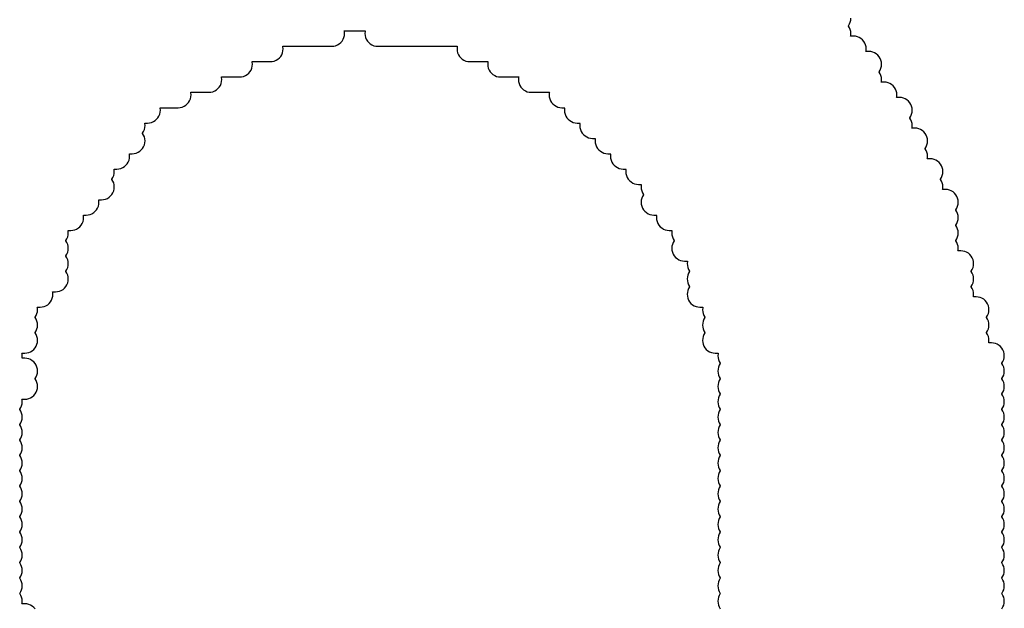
# Model space of a CAD drawing. Extents: x -0.28 to 1.53, y -0.26 to 1.53.
# Tile 42 of 45: x 1.3912 to 1.4297, y 1.4492 to 1.4722. Entities that reach past the tile are written whole.
import ezdxf

# ---------------------------------------------------------------- set-up
doc = ezdxf.new("R2010")
doc.units = 0
doc.header["$MEASUREMENT"] = 0
doc.layers.add('SLK-NS', color=7, linetype='CONTINUOUS')

msp = doc.modelspace()

# ---------------------------------------------------------------- linework, layer by layer
at = {"layer": 'SLK-NS'}
for points in [[(1.429605, 1.449206), (1.429646, 1.449273), (1.429676, 1.449345), (1.429694, 1.449422), (1.4297, 1.4495), (1.429694, 1.449578), (1.429676, 1.449655), (1.429646, 1.449727), (1.429605, 1.449794), (1.4296, 1.4498), (1.429605, 1.449806), (1.429646, 1.449873), (1.429676, 1.449945), (1.429694, 1.450022), (1.4297, 1.4501), (1.429694, 1.450178), (1.429676, 1.450255), (1.429646, 1.450327), (1.429605, 1.450394), (1.4296, 1.4504), (1.429605, 1.450406), (1.429646, 1.450473), (1.429676, 1.450545), (1.429694, 1.450622), (1.4297, 1.4507), (1.429694, 1.450778), (1.429676, 1.450855), (1.429646, 1.450927), (1.429605, 1.450994), (1.4296, 1.451), (1.429605, 1.451006), (1.429646, 1.451073), (1.429676, 1.451145), (1.429694, 1.451222), (1.4297, 1.4513), (1.429694, 1.451378), (1.429676, 1.451455), (1.429646, 1.451527), (1.429605, 1.451594), (1.4296, 1.4516), (1.429605, 1.451606), (1.429646, 1.451673), (1.429676, 1.451745), (1.429694, 1.451822), (1.4297, 1.4519), (1.429694, 1.451978), (1.429676, 1.452055), (1.429646, 1.452127), (1.429605, 1.452194), (1.4296, 1.4522), (1.429605, 1.452206), (1.429646, 1.452273), (1.429676, 1.452345), (1.429694, 1.452422), (1.4297, 1.4525), (1.429694, 1.452578), (1.429676, 1.452655), (1.429646, 1.452727), (1.429605, 1.452794), (1.4296, 1.4528), (1.429605, 1.452806), (1.429646, 1.452873), (1.429676, 1.452945), (1.429694, 1.453022), (1.4297, 1.4531), (1.429694, 1.453178), (1.429676, 1.453255), (1.429646, 1.453327), (1.429605, 1.453394), (1.4296, 1.4534), (1.429605, 1.453406), (1.429646, 1.453473), (1.429676, 1.453545), (1.429694, 1.453622), (1.4297, 1.4537), (1.429694, 1.453778), (1.429676, 1.453855), (1.429646, 1.453927), (1.429605, 1.453994), (1.4296, 1.454), (1.429605, 1.454006), (1.429646, 1.454073), (1.429676, 1.454145), (1.429694, 1.454222), (1.4297, 1.4543), (1.429694, 1.454378), (1.429676, 1.454455), (1.429646, 1.454527), (1.429605, 1.454594), (1.4296, 1.4546), (1.429605, 1.454606), (1.429646, 1.454673), (1.429676, 1.454745), (1.429694, 1.454822), (1.4297, 1.4549), (1.429694, 1.454978), (1.429676, 1.455055), (1.429646, 1.455127), (1.429605, 1.455194), (1.4296, 1.4552), (1.429605, 1.455206), (1.429646, 1.455273), (1.429676, 1.455345), (1.429694, 1.455422), (1.4297, 1.4555), (1.429694, 1.455578), (1.429676, 1.455655), (1.429646, 1.455727), (1.429605, 1.455794), (1.4296, 1.4558), (1.429605, 1.455806), (1.429646, 1.455873), (1.429676, 1.455945), (1.429694, 1.456022), (1.4297, 1.4561), (1.429694, 1.456178), (1.429676, 1.456255), (1.429646, 1.456327), (1.429605, 1.456394), (1.4296, 1.4564), (1.429605, 1.456406), (1.429646, 1.456473), (1.429676, 1.456545), (1.429694, 1.456622), (1.4297, 1.4567), (1.429694, 1.456778), (1.429676, 1.456855), (1.429646, 1.456927), (1.429605, 1.456994), (1.4296, 1.457), (1.429605, 1.457006), (1.429646, 1.457073), (1.429676, 1.457145), (1.429694, 1.457222), (1.4297, 1.4573), (1.429694, 1.457378), (1.429676, 1.457455), (1.429646, 1.457527), (1.429605, 1.457594), (1.4296, 1.4576), (1.429605, 1.457606), (1.429646, 1.457673), (1.429676, 1.457745), (1.429694, 1.457822), (1.4297, 1.4579), (1.429694, 1.457978), (1.429676, 1.458055), (1.429646, 1.458127), (1.429605, 1.458194), (1.4296, 1.4582), (1.429605, 1.458206), (1.429646, 1.458273), (1.429676, 1.458345), (1.429694, 1.458422), (1.4297, 1.4585), (1.429694, 1.458578), (1.429676, 1.458655), (1.429646, 1.458727), (1.429605, 1.458794), (1.4296, 1.4588), (1.429605, 1.458806), (1.429646, 1.458873), (1.429676, 1.458945), (1.429694, 1.459022), (1.4297, 1.4591), (1.429694, 1.459178), (1.429676, 1.459255), (1.429646, 1.459327), (1.429605, 1.459394), (1.429554, 1.459454), (1.429494, 1.459505), (1.429427, 1.459546), (1.429355, 1.459576), (1.429278, 1.459594), (1.4292, 1.4596), (1.429089, 1.4596), (1.429094, 1.459622), (1.4291, 1.4597), (1.429094, 1.459778), (1.429076, 1.459855), (1.429046, 1.459927), (1.429005, 1.459994), (1.429, 1.46), (1.429005, 1.460006), (1.429046, 1.460073), (1.429076, 1.460145), (1.429094, 1.460222), (1.4291, 1.4603), (1.429094, 1.460378), (1.429076, 1.460455), (1.429046, 1.460527), (1.429005, 1.460594), (1.429, 1.4606), (1.429005, 1.460606), (1.429046, 1.460673), (1.429076, 1.460745), (1.429094, 1.460822), (1.4291, 1.4609), (1.429094, 1.460978), (1.429076, 1.461055), (1.429046, 1.461127), (1.429005, 1.461194), (1.428954, 1.461254), (1.428894, 1.461305), (1.428827, 1.461346), (1.428755, 1.461376), (1.428678, 1.461394), (1.4286, 1.4614), (1.428489, 1.4614), (1.428494, 1.461422), (1.4285, 1.4615), (1.428494, 1.461578), (1.428476, 1.461655), (1.428446, 1.461727), (1.428405, 1.461794), (1.4284, 1.4618), (1.428405, 1.461806), (1.428446, 1.461873), (1.428476, 1.461945), (1.428494, 1.462022), (1.4285, 1.4621), (1.428494, 1.462178), (1.428476, 1.462255), (1.428446, 1.462327), (1.428405, 1.462394), (1.4284, 1.4624), (1.428405, 1.462406), (1.428446, 1.462473), (1.428476, 1.462545), (1.428494, 1.462622), (1.4285, 1.4627), (1.428494, 1.462778), (1.428476, 1.462855), (1.428446, 1.462927), (1.428405, 1.462994), (1.428354, 1.463054), (1.428294, 1.463105), (1.428227, 1.463146), (1.428155, 1.463176), (1.428078, 1.463194), (1.428, 1.4632), (1.427889, 1.4632), (1.427894, 1.463222), (1.4279, 1.4633), (1.427894, 1.463378), (1.427876, 1.463455), (1.427846, 1.463527), (1.427805, 1.463594), (1.4278, 1.4636), (1.427805, 1.463606), (1.427846, 1.463673), (1.427876, 1.463745), (1.427894, 1.463822), (1.4279, 1.4639), (1.427894, 1.463978), (1.427876, 1.464055), (1.427846, 1.464127), (1.427805, 1.464194), (1.4278, 1.4642), (1.427805, 1.464206), (1.427846, 1.464273), (1.427876, 1.464345), (1.427894, 1.464422), (1.4279, 1.4645), (1.427894, 1.464578), (1.427876, 1.464655), (1.427846, 1.464727), (1.427805, 1.464794), (1.4278, 1.4648), (1.427805, 1.464806), (1.427846, 1.464873), (1.427876, 1.464945), (1.427894, 1.465022), (1.4279, 1.4651), (1.427894, 1.465178), (1.427876, 1.465255), (1.427846, 1.465327), (1.427805, 1.465394), (1.427754, 1.465454), (1.427694, 1.465505), (1.427627, 1.465546), (1.427555, 1.465576), (1.427478, 1.465594), (1.4274, 1.4656), (1.427289, 1.4656), (1.427294, 1.465622), (1.4273, 1.4657), (1.427294, 1.465778), (1.427276, 1.465855), (1.427246, 1.465927), (1.427205, 1.465994), (1.4272, 1.466), (1.427205, 1.466006), (1.427246, 1.466073), (1.427276, 1.466145), (1.427294, 1.466222), (1.4273, 1.4663), (1.427294, 1.466378), (1.427276, 1.466455), (1.427246, 1.466527), (1.427205, 1.466594), (1.427154, 1.466654), (1.427094, 1.466705), (1.427027, 1.466746), (1.426955, 1.466776), (1.426878, 1.466794), (1.4268, 1.4668), (1.426689, 1.4668), (1.426694, 1.466822), (1.4267, 1.4669), (1.426694, 1.466978), (1.426676, 1.467055), (1.426646, 1.467127), (1.426605, 1.467194), (1.4266, 1.4672), (1.426605, 1.467206), (1.426646, 1.467273), (1.426676, 1.467345), (1.426694, 1.467422), (1.4267, 1.4675), (1.426694, 1.467578), (1.426676, 1.467655), (1.426646, 1.467727), (1.426605, 1.467794), (1.426554, 1.467854), (1.426494, 1.467905), (1.426427, 1.467946), (1.426355, 1.467976), (1.426278, 1.467994), (1.4262, 1.468), (1.426089, 1.468), (1.426094, 1.468022), (1.4261, 1.4681), (1.426094, 1.468178), (1.426076, 1.468255), (1.426046, 1.468327), (1.426005, 1.468394), (1.426, 1.4684), (1.426005, 1.468406), (1.426046, 1.468473), (1.426076, 1.468545), (1.426094, 1.468622), (1.4261, 1.4687), (1.426094, 1.468778), (1.426076, 1.468855), (1.426046, 1.468927), (1.426005, 1.468994), (1.425954, 1.469054), (1.425894, 1.469105), (1.425827, 1.469146), (1.425755, 1.469176), (1.425678, 1.469194), (1.4256, 1.4692), (1.425489, 1.4692), (1.425494, 1.469222), (1.4255, 1.4693), (1.425494, 1.469378), (1.425476, 1.469455), (1.425446, 1.469527), (1.425405, 1.469594), (1.425354, 1.469654), (1.425294, 1.469705), (1.425227, 1.469746), (1.425155, 1.469776), (1.425078, 1.469794), (1.425, 1.4698), (1.424889, 1.4698), (1.424894, 1.469822), (1.4249, 1.4699), (1.424894, 1.469978), (1.424876, 1.470055), (1.424846, 1.470127), (1.424805, 1.470194), (1.4248, 1.4702), (1.424805, 1.470206), (1.424846, 1.470273), (1.424876, 1.470345), (1.424894, 1.470422), (1.4249, 1.4705), (1.424894, 1.470578), (1.424876, 1.470655), (1.424846, 1.470727), (1.424805, 1.470794), (1.424754, 1.470854), (1.424694, 1.470905), (1.424627, 1.470946), (1.424555, 1.470976), (1.424478, 1.470994), (1.4244, 1.471), (1.424289, 1.471), (1.424294, 1.471022), (1.4243, 1.4711), (1.424294, 1.471178), (1.424276, 1.471255), (1.424246, 1.471327), (1.424205, 1.471394), (1.424154, 1.471454), (1.424094, 1.471505), (1.424027, 1.471546), (1.423955, 1.471576), (1.423878, 1.471594), (1.4238, 1.4716), (1.423689, 1.4716), (1.423694, 1.471622), (1.4237, 1.4717), (1.423694, 1.471778), (1.423676, 1.471855), (1.423646, 1.471927), (1.423605, 1.471994), (1.4236, 1.472), (1.423605, 1.472006), (1.423646, 1.472073), (1.423676, 1.472145), (1.423694, 1.472222), (1.4237, 1.4723)], [(1.391805, 1.449194), (1.391754, 1.449254), (1.391694, 1.449305), (1.391627, 1.449346), (1.391555, 1.449376), (1.391478, 1.449394), (1.3914, 1.4494), (1.391289, 1.4494), (1.391294, 1.449422), (1.3913, 1.4495), (1.391294, 1.449578), (1.391276, 1.449655), (1.391246, 1.449727), (1.391205, 1.449794), (1.3912, 1.4498), (1.391205, 1.449806), (1.391246, 1.449873), (1.391276, 1.449945), (1.391294, 1.450022), (1.3913, 1.4501), (1.391294, 1.450178), (1.391276, 1.450255), (1.391246, 1.450327), (1.391205, 1.450394), (1.3912, 1.4504), (1.391205, 1.450406), (1.391246, 1.450473), (1.391276, 1.450545), (1.391294, 1.450622), (1.3913, 1.4507), (1.391294, 1.450778), (1.391276, 1.450855), (1.391246, 1.450927), (1.391205, 1.450994), (1.3912, 1.451), (1.391205, 1.451006), (1.391246, 1.451073), (1.391276, 1.451145), (1.391294, 1.451222), (1.3913, 1.4513), (1.391294, 1.451378), (1.391276, 1.451455), (1.391246, 1.451527), (1.391205, 1.451594), (1.3912, 1.4516), (1.391205, 1.451606), (1.391246, 1.451673), (1.391276, 1.451745), (1.391294, 1.451822), (1.3913, 1.4519), (1.391294, 1.451978), (1.391276, 1.452055), (1.391246, 1.452127), (1.391205, 1.452194), (1.3912, 1.4522), (1.391205, 1.452206), (1.391246, 1.452273), (1.391276, 1.452345), (1.391294, 1.452422), (1.3913, 1.4525), (1.391294, 1.452578), (1.391276, 1.452655), (1.391246, 1.452727), (1.391205, 1.452794), (1.3912, 1.4528), (1.391205, 1.452806), (1.391246, 1.452873), (1.391276, 1.452945), (1.391294, 1.453022), (1.3913, 1.4531), (1.391294, 1.453178), (1.391276, 1.453255), (1.391246, 1.453327), (1.391205, 1.453394), (1.3912, 1.4534), (1.391205, 1.453406), (1.391246, 1.453473), (1.391276, 1.453545), (1.391294, 1.453622), (1.3913, 1.4537), (1.391294, 1.453778), (1.391276, 1.453855), (1.391246, 1.453927), (1.391205, 1.453994), (1.3912, 1.454), (1.391205, 1.454006), (1.391246, 1.454073), (1.391276, 1.454145), (1.391294, 1.454222), (1.3913, 1.4543), (1.391294, 1.454378), (1.391276, 1.454455), (1.391246, 1.454527), (1.391205, 1.454594), (1.3912, 1.4546), (1.391205, 1.454606), (1.391246, 1.454673), (1.391276, 1.454745), (1.391294, 1.454822), (1.3913, 1.4549), (1.391294, 1.454978), (1.391276, 1.455055), (1.391246, 1.455127), (1.391205, 1.455194), (1.3912, 1.4552), (1.391205, 1.455206), (1.391246, 1.455273), (1.391276, 1.455345), (1.391294, 1.455422), (1.3913, 1.4555), (1.391294, 1.455578), (1.391276, 1.455655), (1.391246, 1.455727), (1.391205, 1.455794), (1.3912, 1.4558), (1.391205, 1.455806), (1.391246, 1.455873), (1.391276, 1.455945), (1.391294, 1.456022), (1.3913, 1.4561), (1.391294, 1.456178), (1.391276, 1.456255), (1.391246, 1.456327), (1.391205, 1.456394), (1.3912, 1.4564), (1.391205, 1.456406), (1.391246, 1.456473), (1.391276, 1.456545), (1.391294, 1.456622), (1.3913, 1.4567), (1.391294, 1.456778), (1.391276, 1.456855), (1.391246, 1.456927), (1.391205, 1.456994), (1.3912, 1.457), (1.391205, 1.457006), (1.391246, 1.457073), (1.391276, 1.457145), (1.391294, 1.457222), (1.3913, 1.4573), (1.391294, 1.457378), (1.391289, 1.4574), (1.3914, 1.4574), (1.391478, 1.457406), (1.391555, 1.457424), (1.391627, 1.457454), (1.391694, 1.457495), (1.391754, 1.457546), (1.391805, 1.457606), (1.391846, 1.457673), (1.391876, 1.457745), (1.391894, 1.457822), (1.3919, 1.4579), (1.391894, 1.457978), (1.391876, 1.458055), (1.391846, 1.458127), (1.391805, 1.458194), (1.3918, 1.4582), (1.391805, 1.458206), (1.391846, 1.458273), (1.391876, 1.458345), (1.391894, 1.458422), (1.3919, 1.4585), (1.391894, 1.458578), (1.391876, 1.458655), (1.391846, 1.458727), (1.391805, 1.458794), (1.391754, 1.458854), (1.391694, 1.458905), (1.391627, 1.458946), (1.391555, 1.458976), (1.391478, 1.458994), (1.3914, 1.459), (1.391289, 1.459), (1.391294, 1.459022), (1.3913, 1.4591), (1.391294, 1.459178), (1.391289, 1.4592), (1.3914, 1.4592), (1.391478, 1.459206), (1.391555, 1.459224), (1.391627, 1.459254), (1.391694, 1.459295), (1.391754, 1.459346), (1.391805, 1.459406), (1.391846, 1.459473), (1.391876, 1.459545), (1.391894, 1.459622), (1.3919, 1.4597), (1.391894, 1.459778), (1.391876, 1.459855), (1.391846, 1.459927), (1.391805, 1.459994), (1.3918, 1.46), (1.391805, 1.460006), (1.391846, 1.460073), (1.391876, 1.460145), (1.391894, 1.460222), (1.3919, 1.4603), (1.391894, 1.460378), (1.391876, 1.460455), (1.391846, 1.460527), (1.391805, 1.460594), (1.3918, 1.4606), (1.391805, 1.460606), (1.391846, 1.460673), (1.391876, 1.460745), (1.391894, 1.460822), (1.3919, 1.4609), (1.391894, 1.460978), (1.391889, 1.461), (1.392, 1.461), (1.392078, 1.461006), (1.392155, 1.461024), (1.392227, 1.461054), (1.392294, 1.461095), (1.392354, 1.461146), (1.392405, 1.461206), (1.392446, 1.461273), (1.392476, 1.461345), (1.392494, 1.461422), (1.3925, 1.4615), (1.392494, 1.461578), (1.392489, 1.4616), (1.3926, 1.4616), (1.392678, 1.461606), (1.392755, 1.461624), (1.392827, 1.461654), (1.392894, 1.461695), (1.392954, 1.461746), (1.393005, 1.461806), (1.393046, 1.461873), (1.393076, 1.461945), (1.393094, 1.462022), (1.3931, 1.4621), (1.393094, 1.462178), (1.393076, 1.462255), (1.393046, 1.462327), (1.393005, 1.462394), (1.393, 1.4624), (1.393005, 1.462406), (1.393046, 1.462473), (1.393076, 1.462545), (1.393094, 1.462622), (1.3931, 1.4627), (1.393094, 1.462778), (1.393076, 1.462855), (1.393046, 1.462927), (1.393005, 1.462994), (1.393, 1.463), (1.393005, 1.463006), (1.393046, 1.463073), (1.393076, 1.463145), (1.393094, 1.463222), (1.3931, 1.4633), (1.393094, 1.463378), (1.393076, 1.463455), (1.393046, 1.463527), (1.393005, 1.463594), (1.393, 1.4636), (1.393005, 1.463606), (1.393046, 1.463673), (1.393076, 1.463745), (1.393094, 1.463822), (1.3931, 1.4639), (1.393094, 1.463978), (1.393089, 1.464), (1.3932, 1.464), (1.393278, 1.464006), (1.393355, 1.464024), (1.393427, 1.464054), (1.393494, 1.464095), (1.393554, 1.464146), (1.393605, 1.464206), (1.393646, 1.464273), (1.393676, 1.464345), (1.393694, 1.464422), (1.3937, 1.4645), (1.393694, 1.464578), (1.393689, 1.4646), (1.3938, 1.4646), (1.393878, 1.464606), (1.393955, 1.464624), (1.394027, 1.464654), (1.394094, 1.464695), (1.394154, 1.464746), (1.394205, 1.464806), (1.394246, 1.464873), (1.394276, 1.464945), (1.394294, 1.465022), (1.3943, 1.4651), (1.394294, 1.465178), (1.394289, 1.4652), (1.3944, 1.4652), (1.394478, 1.465206), (1.394555, 1.465224), (1.394627, 1.465254), (1.394694, 1.465295), (1.394754, 1.465346), (1.394805, 1.465406), (1.394846, 1.465473), (1.394876, 1.465545), (1.394894, 1.465622), (1.3949, 1.4657), (1.394894, 1.465778), (1.394876, 1.465855), (1.394846, 1.465927), (1.394805, 1.465994), (1.3948, 1.466), (1.394805, 1.466006), (1.394846, 1.466073), (1.394876, 1.466145), (1.394894, 1.466222), (1.3949, 1.4663), (1.394894, 1.466378), (1.394889, 1.4664), (1.395, 1.4664), (1.395078, 1.466406), (1.395155, 1.466424), (1.395227, 1.466454), (1.395294, 1.466495), (1.395354, 1.466546), (1.395405, 1.466606), (1.395446, 1.466673), (1.395476, 1.466745), (1.395494, 1.466822), (1.3955, 1.4669), (1.395494, 1.466978), (1.395489, 1.467), (1.3956, 1.467), (1.395678, 1.467006), (1.395755, 1.467024), (1.395827, 1.467054), (1.395894, 1.467095), (1.395954, 1.467146), (1.396005, 1.467206), (1.396046, 1.467273), (1.396076, 1.467345), (1.396094, 1.467422), (1.3961, 1.4675), (1.396094, 1.467578), (1.396076, 1.467655), (1.396046, 1.467727), (1.396005, 1.467794), (1.396, 1.4678), (1.396005, 1.467806), (1.396046, 1.467873), (1.396076, 1.467945), (1.396094, 1.468022), (1.3961, 1.4681), (1.396094, 1.468178), (1.396089, 1.4682), (1.3962, 1.4682), (1.396278, 1.468206), (1.396355, 1.468224), (1.396427, 1.468254), (1.396494, 1.468295), (1.396554, 1.468346), (1.396605, 1.468406), (1.396646, 1.468473), (1.396676, 1.468545), (1.396694, 1.468622), (1.3967, 1.4687), (1.396694, 1.468778), (1.396689, 1.4688), (1.3974, 1.4688), (1.397478, 1.468806), (1.397555, 1.468824), (1.397627, 1.468854), (1.397694, 1.468895), (1.397754, 1.468946), (1.397805, 1.469006), (1.397846, 1.469073), (1.397876, 1.469145), (1.397894, 1.469222), (1.3979, 1.4693), (1.397894, 1.469378), (1.397889, 1.4694), (1.3986, 1.4694), (1.398678, 1.469406), (1.398755, 1.469424), (1.398827, 1.469454), (1.398894, 1.469495), (1.398954, 1.469546), (1.399005, 1.469606), (1.399046, 1.469673), (1.399076, 1.469745), (1.399094, 1.469822), (1.3991, 1.4699), (1.399094, 1.469978), (1.399089, 1.47), (1.3998, 1.47), (1.399878, 1.470006), (1.399955, 1.470024), (1.400027, 1.470054), (1.400094, 1.470095), (1.400154, 1.470146), (1.400205, 1.470206), (1.400246, 1.470273), (1.400276, 1.470345), (1.400294, 1.470422), (1.4003, 1.4705), (1.400294, 1.470578), (1.400289, 1.4706), (1.401, 1.4706), (1.401078, 1.470606), (1.401155, 1.470624), (1.401227, 1.470654), (1.401294, 1.470695), (1.401354, 1.470746), (1.401405, 1.470806), (1.401446, 1.470873), (1.401476, 1.470945), (1.401494, 1.471022), (1.4015, 1.4711), (1.401494, 1.471178), (1.401489, 1.4712), (1.4034, 1.4712), (1.403478, 1.471206), (1.403555, 1.471224), (1.403627, 1.471254), (1.403694, 1.471295), (1.403754, 1.471346), (1.403805, 1.471406), (1.403846, 1.471473), (1.403876, 1.471545), (1.403894, 1.471622), (1.4039, 1.4717), (1.403894, 1.471778), (1.403889, 1.4718), (1.404711, 1.4718), (1.404706, 1.471778), (1.4047, 1.4717), (1.404706, 1.471622), (1.404724, 1.471545), (1.404754, 1.471473), (1.404795, 1.471406), (1.404846, 1.471346), (1.404906, 1.471295), (1.404973, 1.471254), (1.405045, 1.471224), (1.405122, 1.471206), (1.4052, 1.4712), (1.408311, 1.4712), (1.408306, 1.471178), (1.4083, 1.4711), (1.408306, 1.471022), (1.408324, 1.470945), (1.408354, 1.470873), (1.408395, 1.470806), (1.408446, 1.470746), (1.408506, 1.470695), (1.408573, 1.470654), (1.408645, 1.470624), (1.408722, 1.470606), (1.4088, 1.4706), (1.409511, 1.4706), (1.409506, 1.470578), (1.4095, 1.4705), (1.409506, 1.470422), (1.409524, 1.470345), (1.409554, 1.470273), (1.409595, 1.470206), (1.409646, 1.470146), (1.409706, 1.470095), (1.409773, 1.470054), (1.409845, 1.470024), (1.409922, 1.470006), (1.41, 1.47), (1.410711, 1.47), (1.410706, 1.469978), (1.4107, 1.4699), (1.410706, 1.469822), (1.410724, 1.469745), (1.410754, 1.469673), (1.410795, 1.469606), (1.410846, 1.469546), (1.410906, 1.469495), (1.410973, 1.469454), (1.411045, 1.469424), (1.411122, 1.469406), (1.4112, 1.4694), (1.411911, 1.4694), (1.411906, 1.469378), (1.4119, 1.4693), (1.411906, 1.469222), (1.411924, 1.469145), (1.411954, 1.469073), (1.411995, 1.469006), (1.412046, 1.468946), (1.412106, 1.468895), (1.412173, 1.468854), (1.412245, 1.468824), (1.412322, 1.468806), (1.4124, 1.4688), (1.412511, 1.4688), (1.412506, 1.468778), (1.4125, 1.4687), (1.412506, 1.468622), (1.412524, 1.468545), (1.412554, 1.468473), (1.412595, 1.468406), (1.412646, 1.468346), (1.412706, 1.468295), (1.412773, 1.468254), (1.412845, 1.468224), (1.412922, 1.468206), (1.413, 1.4682), (1.413111, 1.4682), (1.413106, 1.468178), (1.4131, 1.4681), (1.413106, 1.468022), (1.413124, 1.467945), (1.413154, 1.467873), (1.413195, 1.467806), (1.413246, 1.467746), (1.413306, 1.467695), (1.413373, 1.467654), (1.413445, 1.467624), (1.413522, 1.467606), (1.4136, 1.4676), (1.413711, 1.4676), (1.413706, 1.467578), (1.4137, 1.4675), (1.413706, 1.467422), (1.413724, 1.467345), (1.413754, 1.467273), (1.413795, 1.467206), (1.413846, 1.467146), (1.413906, 1.467095), (1.413973, 1.467054), (1.414045, 1.467024), (1.414122, 1.467006), (1.4142, 1.467), (1.414311, 1.467), (1.414306, 1.466978), (1.4143, 1.4669), (1.414306, 1.466822), (1.414324, 1.466745), (1.414354, 1.466673), (1.414395, 1.466606), (1.414446, 1.466546), (1.414506, 1.466495), (1.414573, 1.466454), (1.414645, 1.466424), (1.414722, 1.466406), (1.4148, 1.4664), (1.414911, 1.4664), (1.414906, 1.466378), (1.4149, 1.4663), (1.414906, 1.466222), (1.414924, 1.466145), (1.414954, 1.466073), (1.414995, 1.466006), (1.415046, 1.465946), (1.415106, 1.465895), (1.415173, 1.465854), (1.415245, 1.465824), (1.415322, 1.465806), (1.4154, 1.4658), (1.415511, 1.4658), (1.415506, 1.465778), (1.4155, 1.4657), (1.415506, 1.465622), (1.415524, 1.465545), (1.415554, 1.465473), (1.415595, 1.465406), (1.4156, 1.4654), (1.415595, 1.465394), (1.415554, 1.465327), (1.415524, 1.465255), (1.415506, 1.465178), (1.4155, 1.4651), (1.415506, 1.465022), (1.415524, 1.464945), (1.415554, 1.464873), (1.415595, 1.464806), (1.415646, 1.464746), (1.415706, 1.464695), (1.415773, 1.464654), (1.415845, 1.464624), (1.415922, 1.464606), (1.416, 1.4646), (1.416111, 1.4646), (1.416106, 1.464578), (1.4161, 1.4645), (1.416106, 1.464422), (1.416124, 1.464345), (1.416154, 1.464273), (1.416195, 1.464206), (1.416246, 1.464146), (1.416306, 1.464095), (1.416373, 1.464054), (1.416445, 1.464024), (1.416522, 1.464006), (1.4166, 1.464), (1.416711, 1.464), (1.416706, 1.463978), (1.4167, 1.4639), (1.416706, 1.463822), (1.416724, 1.463745), (1.416754, 1.463673), (1.416795, 1.463606), (1.4168, 1.4636), (1.416795, 1.463594), (1.416754, 1.463527), (1.416724, 1.463455), (1.416706, 1.463378), (1.4167, 1.4633), (1.416706, 1.463222), (1.416724, 1.463145), (1.416754, 1.463073), (1.416795, 1.463006), (1.416846, 1.462946), (1.416906, 1.462895), (1.416973, 1.462854), (1.417045, 1.462824), (1.417122, 1.462806), (1.4172, 1.4628), (1.417311, 1.4628), (1.417306, 1.462778), (1.4173, 1.4627), (1.417306, 1.462622), (1.417324, 1.462545), (1.417354, 1.462473), (1.417395, 1.462406), (1.4174, 1.4624), (1.417395, 1.462394), (1.417354, 1.462327), (1.417324, 1.462255), (1.417306, 1.462178), (1.4173, 1.4621), (1.417306, 1.462022), (1.417324, 1.461945), (1.417354, 1.461873), (1.417395, 1.461806), (1.4174, 1.4618), (1.417395, 1.461794), (1.417354, 1.461727), (1.417324, 1.461655), (1.417306, 1.461578), (1.4173, 1.4615), (1.417306, 1.461422), (1.417324, 1.461345), (1.417354, 1.461273), (1.417395, 1.461206), (1.417446, 1.461146), (1.417506, 1.461095), (1.417573, 1.461054), (1.417645, 1.461024), (1.417722, 1.461006), (1.4178, 1.461), (1.417911, 1.461), (1.417906, 1.460978), (1.4179, 1.4609), (1.417906, 1.460822), (1.417924, 1.460745), (1.417954, 1.460673), (1.417995, 1.460606), (1.418, 1.4606), (1.417995, 1.460594), (1.417954, 1.460527), (1.417924, 1.460455), (1.417906, 1.460378), (1.4179, 1.4603), (1.417906, 1.460222), (1.417924, 1.460145), (1.417954, 1.460073), (1.417995, 1.460006), (1.418, 1.46), (1.417995, 1.459994), (1.417954, 1.459927), (1.417924, 1.459855), (1.417906, 1.459778), (1.4179, 1.4597), (1.417906, 1.459622), (1.417924, 1.459545), (1.417954, 1.459473), (1.417995, 1.459406), (1.418046, 1.459346), (1.418106, 1.459295), (1.418173, 1.459254), (1.418245, 1.459224), (1.418322, 1.459206), (1.4184, 1.4592), (1.418511, 1.4592), (1.418506, 1.459178), (1.4185, 1.4591), (1.418506, 1.459022), (1.418524, 1.458945), (1.418554, 1.458873), (1.418595, 1.458806), (1.4186, 1.4588), (1.418595, 1.458794), (1.418554, 1.458727), (1.418524, 1.458655), (1.418506, 1.458578), (1.4185, 1.4585), (1.418506, 1.458422), (1.418524, 1.458345), (1.418554, 1.458273), (1.418595, 1.458206), (1.4186, 1.4582), (1.418595, 1.458194), (1.418554, 1.458127), (1.418524, 1.458055), (1.418506, 1.457978), (1.4185, 1.4579), (1.418506, 1.457822), (1.418524, 1.457745), (1.418554, 1.457673), (1.418595, 1.457606), (1.4186, 1.4576), (1.418595, 1.457594), (1.418554, 1.457527), (1.418524, 1.457455), (1.418506, 1.457378), (1.4185, 1.4573), (1.418506, 1.457222), (1.418524, 1.457145), (1.418554, 1.457073), (1.418595, 1.457006), (1.4186, 1.457), (1.418595, 1.456994), (1.418554, 1.456927), (1.418524, 1.456855), (1.418506, 1.456778), (1.4185, 1.4567), (1.418506, 1.456622), (1.418524, 1.456545), (1.418554, 1.456473), (1.418595, 1.456406), (1.4186, 1.4564), (1.418595, 1.456394), (1.418554, 1.456327), (1.418524, 1.456255), (1.418506, 1.456178), (1.4185, 1.4561), (1.418506, 1.456022), (1.418524, 1.455945), (1.418554, 1.455873), (1.418595, 1.455806), (1.4186, 1.4558), (1.418595, 1.455794), (1.418554, 1.455727), (1.418524, 1.455655), (1.418506, 1.455578), (1.4185, 1.4555), (1.418506, 1.455422), (1.418524, 1.455345), (1.418554, 1.455273), (1.418595, 1.455206), (1.4186, 1.4552), (1.418595, 1.455194), (1.418554, 1.455127), (1.418524, 1.455055), (1.418506, 1.454978), (1.4185, 1.4549), (1.418506, 1.454822), (1.418524, 1.454745), (1.418554, 1.454673), (1.418595, 1.454606), (1.4186, 1.4546), (1.418595, 1.454594), (1.418554, 1.454527), (1.418524, 1.454455), (1.418506, 1.454378), (1.4185, 1.4543), (1.418506, 1.454222), (1.418524, 1.454145), (1.418554, 1.454073), (1.418595, 1.454006), (1.4186, 1.454), (1.418595, 1.453994), (1.418554, 1.453927), (1.418524, 1.453855), (1.418506, 1.453778), (1.4185, 1.4537), (1.418506, 1.453622), (1.418524, 1.453545), (1.418554, 1.453473), (1.418595, 1.453406), (1.4186, 1.4534), (1.418595, 1.453394), (1.418554, 1.453327), (1.418524, 1.453255), (1.418506, 1.453178), (1.4185, 1.4531), (1.418506, 1.453022), (1.418524, 1.452945), (1.418554, 1.452873), (1.418595, 1.452806), (1.4186, 1.4528), (1.418595, 1.452794), (1.418554, 1.452727), (1.418524, 1.452655), (1.418506, 1.452578), (1.4185, 1.4525), (1.418506, 1.452422), (1.418524, 1.452345), (1.418554, 1.452273), (1.418595, 1.452206), (1.4186, 1.4522), (1.418595, 1.452194), (1.418554, 1.452127), (1.418524, 1.452055), (1.418506, 1.451978), (1.4185, 1.4519), (1.418506, 1.451822), (1.418524, 1.451745), (1.418554, 1.451673), (1.418595, 1.451606), (1.4186, 1.4516), (1.418595, 1.451594), (1.418554, 1.451527), (1.418524, 1.451455), (1.418506, 1.451378), (1.4185, 1.4513), (1.418506, 1.451222), (1.418524, 1.451145), (1.418554, 1.451073), (1.418595, 1.451006), (1.4186, 1.451), (1.418595, 1.450994), (1.418554, 1.450927), (1.418524, 1.450855), (1.418506, 1.450778), (1.4185, 1.4507), (1.418506, 1.450622), (1.418524, 1.450545), (1.418554, 1.450473), (1.418595, 1.450406), (1.4186, 1.4504), (1.418595, 1.450394), (1.418554, 1.450327), (1.418524, 1.450255), (1.418506, 1.450178), (1.4185, 1.4501), (1.418506, 1.450022), (1.418524, 1.449945), (1.418554, 1.449873), (1.418595, 1.449806), (1.4186, 1.4498), (1.418595, 1.449794), (1.418554, 1.449727), (1.418524, 1.449655), (1.418506, 1.449578), (1.4185, 1.4495), (1.418506, 1.449422), (1.418524, 1.449345), (1.418554, 1.449273), (1.418595, 1.449206)]]:
    msp.add_lwpolyline(points, dxfattribs=at)

doc.saveas('drawing.dxf')
